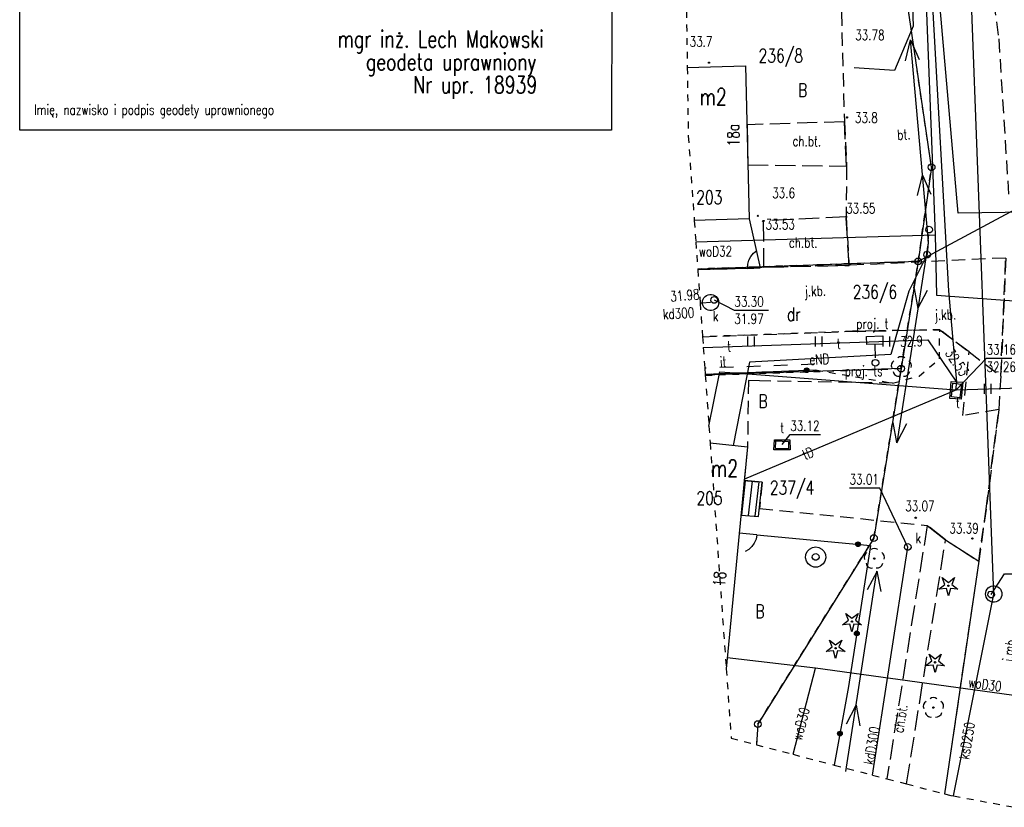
# Model space of a CAD drawing. Header units: millimetres. Extents: x 1427 to 82594, y 2364 to 16149.
# Tile 1 of 58: x 1455 to 1527, y 2384 to 2443. Entities that reach past the tile are written whole.
import ezdxf
from ezdxf.enums import TextEntityAlignment as Align

# ---------------------------------------------------------------- set-up
doc = ezdxf.new("R2010")
doc.units = ezdxf.units.MM
for name, pattern in [('1', [2, 1, -1]), ('2', [1, 0.5, -0.5]), ('423', [2, 1.5, -0.5]), ('424', [1.5, 1, -0.5]), ('901', [0])]:
    doc.linetypes.add(name, pattern=pattern)
for name, color, linetype in [('202-punkt_graniczny', 7, 'Continuous'), ('210-oznaczenie_konturu_uzytku_g', 7, 'Continuous'), ('211-numer_dzialki_ewidencyjnej', 7, 'Continuous'), ('218-kontur_uzytku_gruntowego', 7, 'Continuous'), ('219-dzialka_ewidencyjna', 7, 'Continuous'), ('238-Punkt_adresowy_budynku', 7, 'Continuous'), ('312-budynek_ewidencyjny', 7, 'Continuous'), ('312-oznaczenie_budynku_ewidency', 7, 'Continuous'), ('352-schody', 7, 'Continuous'), ('994-Nazwa_ulicy', 7, 'Continuous'), ('chodnik', 7, 'Continuous'), ('chodnik-Atr17', 7, 'Continuous'), ('drzewo_iglaste', 7, 'Continuous'), ('drzewo_lisciaste', 7, 'Continuous'), ('furtka', 7, 'Continuous'), ('inny_obiekt_zagospodarowania_te', 7, 'Continuous'), ('jezdnia', 7, 'Continuous'), ('jezdnia-Atr17', 7, 'Continuous'), ('komora_podziemna', 7, 'Continuous'), ('kraweznik', 7, 'Continuous'), ('obszar_utwardzony', 7, 'Continuous'), ('obszar_utwardzony-Atr17', 7, 'Continuous'), ('obudowa_ochronna_przewodu', 7, 'Continuous'), ('ogrodzenie_trwale', 7, 'Continuous'), ('pikieta_naturalna', 7, 'Continuous'), ('pikieta_naturalna-Atr2', 7, 'Continuous'), ('pikieta_sztuczna', 7, 'Continuous'), ('pikieta_sztuczna-Atr2', 7, 'Continuous'), ('przewod_elektroenergetyczny__li', 7, 'Continuous'), ('przewod_elektroenergetyczny_nis', 7, 'Continuous'), ('przewod_elektroenergetyczny_pod', 7, 'Continuous'), ('przewod_gazowy', 7, 'Continuous'), ('przewod_kanalizacyjny', 7, 'Continuous'), ('przewod_kanalizacyjny-Atr1', 7, 'Continuous'), ('przewod_telekomunikacyjny_podzi', 7, 'Continuous'), ('przewod_wodociagowy', 7, 'Continuous'), ('przewod_wodociagowy-Atr1', 7, 'Continuous'), ('rzedna-Atr2', 7, 'Continuous'), ('rzedna-Atr3', 7, 'Continuous'), ('slup_przewodow_napowietrznych', 7, 'Continuous'), ('slupek_telekomunikacyjny_-_ob__', 7, 'Continuous'), ('studnia_zwykla', 7, 'Continuous'), ('szafa_telekomunikacyjna_lub_kon', 7, 'Continuous'), ('trawnik', 7, 'Continuous'), ('wlaz_do_komory_lub_kanalu', 7, 'Continuous'), ('wlaz_do_komory_lub_kanalu-Atr17', 7, 'Continuous'), ('wlaz_do_komory_lub_kanalu_-_okr', 7, 'Continuous'), ('Zakres', 7, 'Continuous')]:
    doc.layers.add(name, color=color, linetype=linetype)
doc.styles.add('STYL_ARIAL', font='simplex', dxfattribs={"width": 0.75, "oblique": 0.1})

# ---------------------------------------------------------------- blocks, each defined once
blk = doc.blocks.new('202')
at = {"color": 0}
blk.add_circle((0, 0), 0.25, dxfattribs=at)
blk = doc.blocks.new('SM05')
at = {"color": 7}
blk.add_polyline3d([(0, 0.25, 0), (0.1352, 0.2103, 0), (0.2274, 0.1039, 0), (0.2475, -0.0356, 0), (0.1889, -0.1637, 0), (0.0704, -0.2399, 0), (-0.0704, -0.2399, 0), (-0.1889, -0.1637, 0), (-0.2475, -0.0356, 0), (-0.2274, 0.1039, 0), (-0.1352, 0.2103, 0), (0, 0.25, 0)], dxfattribs=at)
blk = doc.blocks.new('US22')
at = {"color": 7}
blk.add_polyline3d([(0, 0.25, 0), (0.1352, 0.2103, 0), (0.2274, 0.1039, 0), (0.2475, -0.0356, 0), (0.1889, -0.1637, 0), (0.0704, -0.2399, 0), (-0.0704, -0.2399, 0), (-0.1889, -0.1637, 0), (-0.2475, -0.0356, 0), (-0.2274, 0.1039, 0), (-0.1352, 0.2103, 0), (0, 0.25, 0)], dxfattribs=at)
blk = doc.blocks.new('US13')
at = {"color": 7}
for points in [[(0, 0.75, 0), (0.2435, 0.7094, 0), (0.4607, 0.5919, 0), (0.6279, 0.4102, 0), (0.7271, 0.1841, 0), (0.7474, -0.0619, 0), (0.6868, -0.3013, 0), (0.5518, -0.508, 0), (0.357, -0.6596, 0), (0.1234, -0.7398, 0), (-0.1234, -0.7398, 0), (-0.357, -0.6596, 0), (-0.5518, -0.508, 0), (-0.6868, -0.3013, 0), (-0.7474, -0.0619, 0), (-0.7271, 0.1841, 0), (-0.6279, 0.4102, 0), (-0.4607, 0.5919, 0), (-0.2435, 0.7094, 0), (0, 0.75, 0)], [(0, 0.25, 0), (0.1352, 0.2103, 0), (0.2274, 0.1039, 0), (0.2475, -0.0356, 0), (0.1889, -0.1637, 0), (0.0704, -0.2399, 0), (-0.0704, -0.2399, 0), (-0.1889, -0.1637, 0), (-0.2475, -0.0356, 0), (-0.2274, 0.1039, 0), (-0.1352, 0.2103, 0), (0, 0.25, 0)]]:
    blk.add_polyline3d(points, dxfattribs=at)
blk = doc.blocks.new('OK04')
at = {"color": 7}
blk.add_polyline3d([(0, 0.001, 0), (0.0328, 0.3129, 0), (0.1297, 0.6111, 0), (0.2865, 0.8827, 0), (0.4963, 1.1157, 0), (0.75, 1.3, 0)], dxfattribs=at)
blk = doc.blocks.new('PW01')
at = {"color": 7}
blk.add_polyline3d([(0.045, 0, 0), (0.0318, -0.0318, 0), (0, -0.045, 0), (-0.0318, -0.0318, 0), (-0.045, 0, 0), (-0.0318, 0.0318, 0), (0, 0.045, 0), (0.0318, 0.0318, 0), (0.045, 0, 0)], dxfattribs=at)
blk = doc.blocks.new('922')
at = {"color": 0}
blk.add_circle((0, 0), 0.05, dxfattribs=at)
for centre, radius, start, end in [((0, 0.35), 0.4, 50.114, 129.886), ((-0.35, 0.1), 0.4, 119.84816, 203.51949), ((0.35, 0.1), 0.4, 336.88451, 60.15184), ((-0.2, -0.3), 0.4, 187.477, 278.47884), ((0.2, -0.275), 0.425, 262.64593, 349.62892)]:
    blk.add_arc(centre, radius, start, end, dxfattribs=at)
blk = doc.blocks.new('TU04')
at = {"color": 7}
for points in [[(0, 0, 0), (0, 0.75, 0)], [(0.5, 0, 0), (0.5, 0.75, 0)]]:
    blk.add_polyline3d(points, dxfattribs=at)
blk = doc.blocks.new('US09')
at = {"color": 7}
blk.add_polyline3d([(0.25, 0.0005, 0), (0.2103, -0.1347, 0), (0.1038, -0.227, 0), (-0.0356, -0.247, 0), (-0.1637, -0.1885, 0), (-0.2399, -0.07, 0), (-0.2399, 0.0709, 0), (-0.1637, 0.1894, 0), (-0.0356, 0.2479, 0), (0.1038, 0.2279, 0), (0.2103, 0.1356, 0), (0.25, 0.0005, 0)], dxfattribs=at)
blk = doc.blocks.new('921')
at = {"color": 0}
for p, q in [((-0.7, -0.25), (-0.25, 0.1)), ((-0.25, 0.1), (-0.45, 0.6)), ((-0.45, 0.6), (0, 0.25)), ((0, 0.25), (0.45, 0.6)), ((0.45, 0.6), (0.25, 0.1)), ((0.25, 0.1), (0.7, -0.25)), ((-0.15, -0.2), (-0.7, -0.25)), ((0, -0.75), (-0.15, -0.2)), ((0.15, -0.2), (0, -0.75)), ((0.7, -0.25), (0.15, -0.2))]:
    blk.add_line(p, q, dxfattribs=at)
blk.add_circle((0, 0), 0.05, dxfattribs=at)

msp = doc.modelspace()

# ---------------------------------------------------------------- linework, layer by layer
at = {"layer": '218-kontur_uzytku_gruntowego', "color": 3, "linetype": '2'}
for points in [[(1522.096, 2431.711, 0), (1520.306, 2443.771, 0)], [(1521.106, 2424.761, 0), (1522.096, 2431.711, 0)], [(1521.106, 2424.761, 0), (1504.826, 2424.199, 0)], [(1519.846, 2416.851, 0), (1521.106, 2424.761, 0)], [(1505.385, 2416.36, 0), (1519.846, 2416.851, 0)], [(1517.836, 2404.341, 0), (1519.846, 2416.851, 0)], [(1509.266, 2390.611, 0), (1517.836, 2404.341, 0)], [(1509.266, 2390.611, 0), (1509.162, 2389.084, 0)]]:
    msp.add_polyline3d(points, dxfattribs=at)
at = {"layer": '219-dzialka_ewidencyjna', "color": 7}
for points in [[(1522.096, 2431.711, 0), (1520.306, 2443.771, 0)], [(1539.426, 2434.581, 0), (1521.106, 2424.761, 0)], [(1522.096, 2431.711, 0), (1521.106, 2424.761, 0)], [(1521.106, 2424.761, 0), (1504.826, 2424.199, 0)], [(1521.106, 2424.761, 0), (1519.846, 2416.851, 0)], [(1519.846, 2416.851, 0), (1505.385, 2416.36, 0)], [(1519.846, 2416.851, 0), (1517.836, 2404.341, 0)], [(1517.836, 2404.341, 0), (1509.266, 2390.611, 0)], [(1509.266, 2390.611, 0), (1509.162, 2389.084, 0)]]:
    msp.add_polyline3d(points, dxfattribs=at)
at = {"layer": '312-budynek_ewidencyjny', "color": 7}
for points in [[(1504.054, 2439.083, 0), (1508.356, 2439.191, 0)], [(1508.356, 2439.191, 0), (1508.636, 2427.901, 0)], [(1508.636, 2427.901, 0), (1504.571, 2427.775, 0)], [(1505.741, 2411.37, 0), (1508.506, 2411.071, 0)], [(1508.506, 2411.071, 0), (1506.931, 2394.691, 0)]]:
    msp.add_polyline3d(points, dxfattribs=at)
at = {"layer": '352-schody', "color": 7}
for points in [[(1509.596, 2408.471, 0), (1508.266, 2408.581, 0), (1508.026, 2406.041, 0), (1509.306, 2405.931, 0), (1509.596, 2408.471, 0)], [(1509.596, 2408.471, 0), (1508.266, 2408.581, 0), (1508.026, 2406.041, 0), (1509.306, 2405.931, 0), (1509.596, 2408.471, 0)], [(1508.338, 2408.575, 0), (1508.054, 2406.039, 0)], [(1508.837, 2408.534, 0), (1508.553, 2405.996, 0)], [(1509.335, 2408.493, 0), (1509.051, 2405.953, 0)]]:
    msp.add_polyline3d(points, dxfattribs=at)
at = {"layer": 'chodnik', "color": 7, "linetype": '423'}
for points in [[(1508.466, 2434.851, 0), (1508.536, 2431.891, 0), (1515.816, 2431.791, 0), (1515.656, 2435.071, 0), (1508.466, 2434.851, 0)], [(1509.686, 2424.331, 0), (1516.006, 2424.471, 0), (1515.786, 2428.041, 0), (1509.666, 2427.741, 0), (1509.686, 2424.331, 0)], [(1521.776, 2405.281, 0), (1518.799, 2386.572, 0)], [(1523.126, 2404.211, 0), (1523.126, 2404.211, 0), (1521.776, 2405.281, 0)], [(1520.251, 2386.194, 0), (1523.126, 2404.211, 0)]]:
    msp.add_polyline3d(points, dxfattribs=at)
at = {"layer": 'furtka', "color": 7}
for points in [[(1508.496, 2424.241, 0), (1509.436, 2424.281, 0)], [(1509.196, 2404.571, 0), (1507.896, 2404.701, 0)]]:
    msp.add_polyline3d(points, dxfattribs=at)
at = {"layer": 'inny_obiekt_zagospodarowania_te', "color": 7, "linetype": '1'}
msp.add_polyline3d([(1513.456, 2417.171, 0), (1505.348, 2416.88, 0)], dxfattribs=at)
at = {"layer": 'jezdnia', "color": 7, "linetype": '424'}
for points in [[(1512.55, 2515.382, 0), (1512.946, 2512.691, 0), (1514.226, 2504.611, 0), (1515.386, 2496.781, 0), (1516.106, 2492.261, 0), (1519.166, 2471.561, 0), (1519.186, 2470.801, 0), (1518.926, 2470.421, 0), (1517.736, 2470.141, 0), (1518.286, 2466.961, 0), (1519.316, 2466.831, 0), (1520.076, 2466.651, 0), (1520.546, 2466.481, 0), (1521.456, 2465.941, 0), (1522.126, 2465.331, 0), (1522.836, 2464.131, 0), (1526.456, 2445.411, 0), (1527.056, 2441.191, 0), (1527.786, 2429.611, 0)], [(1527.576, 2425.011, 0), (1516.006, 2424.471, 0)], [(1527.576, 2425.011, 0), (1527.206, 2416.301, 0), (1527.056, 2413.821, 0), (1526.126, 2406.481, 0), (1525.576, 2402.631, 0), (1523.053, 2385.464, 0)], [(1527.206, 2416.301, 0), (1527.576, 2425.011, 0)], [(1509.436, 2424.281, 0), (1508.496, 2424.241, 0)], [(1509.686, 2424.331, 0), (1509.436, 2424.281, 0)], [(1516.006, 2424.471, 0), (1509.686, 2424.331, 0)], [(1508.496, 2424.241, 0), (1504.831, 2424.139, 0)], [(1505.183, 2419.2, 0), (1516.246, 2419.601, 0)], [(1516.246, 2419.601, 0), (1522.696, 2419.721, 0)], [(1522.696, 2419.721, 0), (1524.866, 2418.081, 0)], [(1524.866, 2418.081, 0), (1527.206, 2416.301, 0)]]:
    msp.add_polyline3d(points, dxfattribs=at)
at = {"layer": 'komora_podziemna', "color": 34}
for points in [[(1506.376, 2421.731, 0), (1506.366, 2421.611, 0), (1506.326, 2421.491, 0), (1506.266, 2421.381, 0), (1506.176, 2421.281, 0), (1506.076, 2421.211, 0), (1505.966, 2421.161, 0), (1505.836, 2421.131, 0), (1505.716, 2421.131, 0), (1505.586, 2421.161, 0), (1505.476, 2421.211, 0), (1505.376, 2421.281, 0), (1505.286, 2421.381, 0), (1505.226, 2421.491, 0), (1505.186, 2421.611, 0), (1505.176, 2421.731, 0), (1505.186, 2421.851, 0), (1505.226, 2421.971, 0), (1505.286, 2422.081, 0), (1505.376, 2422.181, 0), (1505.476, 2422.251, 0), (1505.586, 2422.301, 0), (1505.716, 2422.331, 0), (1505.836, 2422.331, 0), (1505.966, 2422.301, 0), (1506.076, 2422.251, 0), (1506.176, 2422.181, 0), (1506.266, 2422.081, 0), (1506.326, 2421.971, 0), (1506.366, 2421.851, 0), (1506.376, 2421.731, 0)], [(1527.286, 2400.211, 0), (1527.276, 2400.091, 0), (1527.236, 2399.971, 0), (1527.176, 2399.861, 0), (1527.086, 2399.761, 0), (1526.986, 2399.691, 0), (1526.876, 2399.641, 0), (1526.746, 2399.611, 0), (1526.626, 2399.611, 0), (1526.496, 2399.641, 0), (1526.386, 2399.691, 0), (1526.286, 2399.761, 0), (1526.196, 2399.861, 0), (1526.136, 2399.971, 0), (1526.096, 2400.091, 0), (1526.086, 2400.211, 0), (1526.096, 2400.331, 0), (1526.136, 2400.451, 0), (1526.196, 2400.561, 0), (1526.286, 2400.661, 0), (1526.386, 2400.731, 0), (1526.496, 2400.781, 0), (1526.626, 2400.811, 0), (1526.746, 2400.811, 0), (1526.876, 2400.781, 0), (1526.986, 2400.731, 0), (1527.086, 2400.661, 0), (1527.176, 2400.561, 0), (1527.236, 2400.451, 0), (1527.276, 2400.331, 0), (1527.286, 2400.211, 0)]]:
    msp.add_polyline3d(points, dxfattribs=at)
at = {"layer": 'komora_podziemna', "color": 30}
for points in [[(1523.436, 2414.651, 0), (1523.546, 2415.901, 0), (1524.406, 2415.851, 0), (1524.286, 2414.601, 0), (1523.436, 2414.651, 0)], [(1510.496, 2411.591, 0), (1511.616, 2411.601, 0), (1511.646, 2410.851, 0), (1510.456, 2410.861, 0), (1510.496, 2411.591, 0)]]:
    msp.add_polyline3d(points, dxfattribs=at)
at = {"layer": 'kraweznik', "color": 7}
for points in [[(1521.776, 2405.281, 0), (1523.126, 2404.211, 0)], [(1523.126, 2404.211, 0), (1523.126, 2404.211, 0), (1525.576, 2402.631, 0), (1523.053, 2385.464, 0)]]:
    msp.add_polyline3d(points, dxfattribs=at)
at = {"layer": 'obszar_utwardzony', "color": 7, "linetype": '424'}
for points in [[(1515.436, 2443.161, 0), (1515.656, 2435.071, 0)], [(1515.656, 2435.071, 0), (1515.816, 2431.791, 0)], [(1515.816, 2431.791, 0), (1515.786, 2428.041, 0)], [(1515.786, 2428.041, 0), (1516.006, 2424.471, 0)], [(1524.866, 2418.081, 0), (1522.696, 2419.721, 0)], [(1524.406, 2413.381, 0), (1524.866, 2418.081, 0)], [(1508.566, 2415.981, 0), (1508.506, 2411.071, 0)], [(1509.376, 2415.941, 0), (1508.566, 2415.981, 0)], [(1519.216, 2415.781, 0), (1509.376, 2415.941, 0)], [(1527.056, 2413.821, 0), (1524.406, 2413.381, 0)], [(1526.126, 2406.481, 0), (1527.056, 2413.821, 0)], [(1508.506, 2411.071, 0), (1508.266, 2408.581, 0)], [(1508.266, 2408.581, 0), (1509.596, 2408.471, 0)], [(1509.596, 2408.471, 0), (1509.376, 2406.521, 0)], [(1509.376, 2406.521, 0), (1521.776, 2405.281, 0)], [(1525.576, 2402.631, 0), (1526.126, 2406.481, 0)], [(1521.776, 2405.281, 0), (1523.126, 2404.211, 0)], [(1523.126, 2404.211, 0), (1525.576, 2402.631, 0)]]:
    msp.add_polyline3d(points, dxfattribs=at)
at = {"layer": 'obudowa_ochronna_przewodu', "color": 52}
msp.add_polyline3d([(1536.216, 2428.501, 0), (1524.066, 2428.321, 0)], dxfattribs=at)
at = {"layer": 'ogrodzenie_trwale', "color": 7, "linetype": '901'}
for points in [[(1508.636, 2427.901, 0), (1509.436, 2424.281, 0)], [(1508.496, 2424.241, 0), (1504.831, 2424.139, 0)], [(1505.379, 2416.445, 0), (1513.526, 2416.751, 0)], [(1509.196, 2404.571, 0), (1517.586, 2403.801, 0), (1515.966, 2393.381, 0), (1514.904, 2387.588, 0)]]:
    msp.add_polyline3d(points, dxfattribs=at)
at = {"layer": 'ogrodzenie_trwale', "color": 7}
for centre, radius in [((1512.874, 2416.726), 0.175), ((1512.874, 2416.726), 0.158), ((1512.874, 2416.726), 0.14), ((1512.874, 2416.726), 0.122), ((1512.874, 2416.726), 0.105), ((1512.874, 2416.726), 0.0875), ((1512.874, 2416.726), 0.07), ((1512.874, 2416.726), 0.0525), ((1512.874, 2416.726), 0.035), ((1516.664, 2403.885), 0.175), ((1516.664, 2403.885), 0.158), ((1516.664, 2403.885), 0.14), ((1516.664, 2403.885), 0.122), ((1516.664, 2403.885), 0.105), ((1516.664, 2403.885), 0.0875), ((1516.664, 2403.885), 0.07), ((1516.664, 2403.885), 0.0525), ((1516.664, 2403.885), 0.035), ((1516.576, 2397.304), 0.175), ((1516.576, 2397.304), 0.158), ((1516.576, 2397.304), 0.14), ((1516.576, 2397.304), 0.122), ((1516.576, 2397.304), 0.105), ((1516.576, 2397.304), 0.0875), ((1516.576, 2397.304), 0.07), ((1516.576, 2397.304), 0.0525), ((1516.576, 2397.304), 0.035), ((1515.33, 2389.909), 0.175), ((1515.33, 2389.909), 0.158), ((1515.33, 2389.909), 0.14), ((1515.33, 2389.909), 0.122), ((1515.33, 2389.909), 0.105), ((1515.33, 2389.909), 0.0875), ((1515.33, 2389.909), 0.07), ((1515.33, 2389.909), 0.0525), ((1515.33, 2389.909), 0.035)]:
    msp.add_circle(centre, radius, dxfattribs=at)
at = {"layer": 'przewod_elektroenergetyczny__li', "color": 5}
msp.add_polyline3d([(1454.754, 2444.207, 0), (1498.474, 2444.207, 0), (1498.464, 2434.457, 0), (1454.754, 2434.457, 0), (1454.754, 2444.207, 0)], dxfattribs=at)
at = {"layer": 'przewod_elektroenergetyczny_nis', "color": 1}
for points in [[(1520.168, 2439.57, 0), (1520.55, 2441.113, 0)], [(1521.858, 2426.199, 0), (1520.55, 2441.113, 0), (1521.191, 2439.657, 0)], [(1521.045, 2429.618, 0), (1521.419, 2431.136, 0), (1522.037, 2429.717, 0)], [(1521.839, 2426.138, 0), (1519.538, 2411.378, 0), (1520.269, 2412.786, 0)], [(1520.807, 2422.765, 0), (1521.069, 2421.282, 0), (1521.796, 2422.639, 0)], [(1519.538, 2411.392, 0), (1519.268, 2412.881, 0)], [(1515.773, 2387.102, 0), (1518.063, 2401.901, 0), (1518.35, 2400.388, 0)], [(1518.066, 2401.896, 0), (1517.351, 2400.51, 0)], [(1515.823, 2390.643, 0), (1516.535, 2392.011, 0), (1516.795, 2390.479, 0)]]:
    msp.add_polyline3d(points, dxfattribs=at)
at = {"layer": 'przewod_elektroenergetyczny_pod', "color": 1}
msp.add_polyline3d([(1521.846, 2426.181, 0), (1521.766, 2425.261, 0), (1520.406, 2422.571, 0), (1519.096, 2417.881, 0), (1508.656, 2417.331, 0), (1507.446, 2411.181, 0)], dxfattribs=at)
at = {"layer": 'przewod_gazowy', "color": 40}
msp.add_polyline3d([(1536.216, 2428.501, 0), (1524.066, 2428.321, 0), (1522.486, 2446.311, 0), (1522.286, 2449.831, 0), (1521.896, 2451.401, 0), (1519.396, 2465.381, 0), (1518.836, 2472.411, 0), (1516.266, 2489.231, 0), (1516.186, 2489.541, 0), (1516.126, 2489.851, 0), (1516.046, 2491.731, 0), (1515.326, 2494.981, 0), (1515.336, 2495.371, 0), (1515.266, 2495.811, 0), (1514.976, 2499.341, 0), (1513.116, 2502.601, 0), (1512.306, 2505.781, 0)], dxfattribs=at)
at = {"layer": 'przewod_kanalizacyjny', "color": 34}
for points in [[(1523.705, 2385.308, 0), (1526.686, 2400.211, 0), (1524.996, 2445.261, 0), (1531.736, 2445.331, 0)], [(1505.776, 2421.731, 0), (1505.146, 2421.691, 0), (1505.006, 2421.682, 0)], [(1517.734, 2386.85, 0), (1520.336, 2403.681, 0)]]:
    msp.add_polyline3d(points, dxfattribs=at)
at = {"layer": 'przewod_telekomunikacyjny_podzi', "color": 30}
for points in [[(1515.436, 2492.151, 0), (1520.356, 2452.841, 0), (1522.146, 2444.051, 0), (1523.336, 2422.601, 0), (1523.926, 2415.851, 0), (1523.856, 2415.281, 0)], [(1520.356, 2452.841, 0), (1520.726, 2442.131, 0), (1519.356, 2438.841, 0), (1516.386, 2439.051, 0)], [(1505.24, 2418.404, 0), (1521.826, 2418.971, 0), (1523.926, 2415.851, 0)], [(1505.654, 2412.597, 0), (1506.44, 2416.485, 0)], [(1506.44, 2416.485, 0), (1506.466, 2416.611, 0), (1507.563, 2416.527, 0)], [(1507.563, 2416.527, 0), (1523.856, 2415.281, 0)], [(1523.926, 2415.271, 0), (1538.146, 2415.721, 0)], [(1523.926, 2415.271, 0), (1508.276, 2408.691, 0)]]:
    msp.add_polyline3d(points, dxfattribs=at)
at = {"layer": 'przewod_telekomunikacyjny_podzi', "color": 30, "linetype": '1'}
msp.add_polyline3d([(1517.896, 2418.641, 0), (1517.956, 2417.281, 0)], dxfattribs=at)
at = {"layer": 'przewod_wodociagowy', "color": 5}
for points in [[(1517.086, 2480.541, 0), (1518.896, 2468.741, 0), (1519.226, 2466.561, 0), (1520.986, 2454.371, 0), (1521.716, 2443.101, 0), (1522.356, 2426.731, 0)], [(1504.682, 2426.216, 0), (1522.356, 2426.731, 0)], [(1522.356, 2426.731, 0), (1522.456, 2422.271, 0), (1533.596, 2421.461, 0)], [(1513.516, 2394.751, 0), (1507.006, 2395.491, 0)], [(1511.865, 2388.38, 0), (1513.516, 2394.751, 0)], [(1529.416, 2392.541, 0), (1513.516, 2394.751, 0)]]:
    msp.add_polyline3d(points, dxfattribs=at)
at = {"layer": 'rzedna-Atr2', "color": 7}
for points in [[(1506.036, 2421.921, 0), (1507.526, 2421.151, 0), (1510.058, 2421.151, 0)], [(1523.916, 2415.281, 0), (1526.156, 2417.611, 0), (1528.661, 2417.611, 0)], [(1511.056, 2411.241, 0), (1511.656, 2411.981, 0), (1513.901, 2411.981, 0)], [(1520.336, 2403.681, 0), (1518.276, 2408.031, 0), (1516.037, 2408.031, 0)], [(1526.496, 2400.181, 0), (1527.476, 2401.711, 0), (1530.04, 2401.711, 0)]]:
    msp.add_polyline3d(points, dxfattribs=at)
at = {"layer": 'slup_przewodow_napowietrznych', "color": 7, "linetype": '2'}
msp.add_polyline3d([(1521.766, 2425.261, 0), (1521.916, 2427.101, 0)], dxfattribs=at)
at = {"layer": 'szafa_telekomunikacyjna_lub_kon', "color": 30}
msp.add_polyline3d([(1517.306, 2418.631, 0), (1517.296, 2419.231, 0), (1518.486, 2419.261, 0), (1518.506, 2418.661, 0), (1517.306, 2418.631, 0)], dxfattribs=at)
at = {"layer": 'trawnik', "color": 7, "linetype": '2'}
for points in [[(1507.563, 2416.527, 0), (1513.526, 2416.751, 0), (1519.216, 2415.781, 0), (1521.176, 2416.301, 0), (1522.676, 2417.561, 0), (1522.696, 2419.721, 0), (1516.246, 2419.601, 0), (1505.183, 2419.2, 0)], [(1505.379, 2416.445, 0), (1506.44, 2416.485, 0)], [(1506.44, 2416.485, 0), (1507.563, 2416.527, 0)]]:
    msp.add_polyline3d(points, dxfattribs=at)
at = {"layer": 'wlaz_do_komory_lub_kanalu', "color": 7}
for points in [[(1523.576, 2414.761, 0), (1523.656, 2415.781, 0), (1524.296, 2415.711, 0), (1524.186, 2414.691, 0), (1523.576, 2414.761, 0)], [(1510.596, 2411.511, 0), (1511.536, 2411.481, 0), (1511.536, 2410.931, 0), (1510.576, 2410.941, 0), (1510.596, 2411.511, 0)]]:
    msp.add_polyline3d(points, dxfattribs=at)
at = {"layer": 'Zakres', "color": 5, "linetype": '2'}
msp.add_polyline3d([(1503.995, 2443.239, 0), (1504.054, 2439.083, 0), (1504.126, 2434.021, 0), (1504.571, 2427.775, 0), (1504.682, 2426.216, 0), (1504.826, 2424.199, 0), (1504.826, 2424.199, 0), (1504.831, 2424.139, 0), (1504.831, 2424.139, 0), (1505.006, 2421.682, 0), (1505.183, 2419.2, 0), (1505.183, 2419.2, 0), (1505.24, 2418.404, 0), (1505.348, 2416.88, 0), (1505.379, 2416.445, 0), (1505.379, 2416.445, 0), (1505.385, 2416.36, 0), (1505.654, 2412.597, 0), (1505.741, 2411.37, 0), (1506.931, 2394.691, 0), (1507.296, 2389.571, 0), (1509.162, 2389.084, 0), (1509.162, 2389.084, 0), (1511.865, 2388.38, 0), (1514.904, 2387.588, 0), (1517.734, 2386.85, 0), (1518.799, 2386.572, 0), (1520.251, 2386.194, 0), (1523.053, 2385.464, 0), (1523.526, 2385.341, 0), (1523.705, 2385.308, 0), (1528.258, 2384.471, 0)], dxfattribs=at)

# ---------------------------------------------------------------- block references
at = {"layer": '202-punkt_graniczny', "color": 7}
for p in [(1522.096, 2431.711), (1521.106, 2424.761), (1519.846, 2416.851), (1517.836, 2404.341), (1509.266, 2390.611)]:
    msp.add_blockref('202', p, dxfattribs=at)
at = {"layer": 'drzewo_iglaste', "color": 3}
for p in [(1523.336, 2400.821), (1516.216, 2398.181), (1515.006, 2396.211), (1522.356, 2395.171)]:
    msp.add_blockref('921', p, dxfattribs=at)
at = {"layer": 'drzewo_lisciaste', "color": 3}
for p in [(1519.866, 2416.981), (1517.866, 2402.831), (1522.236, 2391.831)]:
    msp.add_blockref('922', p, dxfattribs=at)
at = {"layer": 'furtka', "color": 7}
for p, rotation in [((1508.496, 2424.241), 2.43507), ((1509.196, 2404.571), 174.28803)]:
    msp.add_blockref('OK04', p, dxfattribs=dict(at, rotation=rotation))
at = {"layer": 'pikieta_naturalna', "color": 7}
for p in [(1505.656, 2439.431), (1515.846, 2435.391), (1509.266, 2428.121)]:
    msp.add_blockref('PW01', p, dxfattribs=at)
at = {"layer": 'pikieta_sztuczna', "color": 7}
for p in [(1515.786, 2428.041), (1509.666, 2427.741)]:
    msp.add_blockref('PW01', p, dxfattribs=at)
at = {"layer": 'pikieta_sztuczna', "color": 7, "rotation": 180.0004199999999}
for p in [(1520.926, 2405.841), (1525.106, 2404.311)]:
    msp.add_blockref('PW01', p, dxfattribs=at)
at = {"layer": 'slup_przewodow_napowietrznych', "color": 7}
for p in [(1521.916, 2427.101), (1521.766, 2425.261)]:
    msp.add_blockref('SM05', p, dxfattribs=at)
at = {"layer": 'slupek_telekomunikacyjny_-_ob__', "color": 30}
msp.add_blockref('US09', (1517.956, 2417.281), dxfattribs=at)
at = {"layer": 'studnia_zwykla', "color": 5}
msp.add_blockref('US13', (1513.536, 2402.941), dxfattribs=at)
at = {"layer": 'trawnik', "color": 7}
for p in [(1508.515, 2418.47), (1513.515, 2418.47), (1518.515, 2418.47), (1526.005, 2414.98)]:
    msp.add_blockref('TU04', p, dxfattribs=at)
at = {"layer": 'wlaz_do_komory_lub_kanalu_-_okr', "color": 7}
for p in [(1506.036, 2421.921), (1520.336, 2403.681), (1526.496, 2400.181)]:
    msp.add_blockref('US22', p, dxfattribs=at)

# ---------------------------------------------------------------- texts
at = {"color": 7, "style": 'STYL_ARIAL', "width": 0.75}
for s, p in [('mgr inż. Lech Makowski', (1478.232, 2440.552)), ('   geodeta uprawniony', (1478.232, 2438.865)), ('        Nr upr. 18939', (1478.232, 2437.177))]:
    msp.add_text(s, height=1.25, dxfattribs=at).set_placement(p)
at = {"layer": '210-oznaczenie_konturu_uzytku_g', "color": 3, "style": 'STYL_ARIAL', "width": 0.75}
for s, p in [('B', (1512.237, 2436.602)), ('dr', (1511.406, 2420.065)), ('B', (1509.313, 2413.644)), ('B', (1509.076, 2398.136))]:
    msp.add_text(s, height=1, dxfattribs=at).set_placement(p, align=Align.BOTTOM_LEFT)
at = {"layer": '211-numer_dzialki_ewidencyjnej', "color": 7, "style": 'STYL_ARIAL', "width": 0.75}
for s, p in [('236/8', (1509.32, 2440.451)), ('236/6', (1516.273, 2423.012)), ('237/4', (1510.153, 2408.568))]:
    msp.add_text(s, height=1, dxfattribs=at).set_placement(p, align=Align.TOP_LEFT)
at = {"layer": '238-Punkt_adresowy_budynku', "color": 7, "style": 'STYL_ARIAL', "width": 0.75}
for s, rotation, p in [('18a', 90.929, (1508.155, 2434.093)), ('18', 84.231, (1507.128, 2401.254))]:
    msp.add_text(s, height=0.875, rotation=rotation, dxfattribs=at).set_placement(p, align=Align.BOTTOM_CENTER)
at = {"layer": '312-oznaczenie_budynku_ewidency', "color": 7, "style": 'STYL_ARIAL', "width": 0.75}
msp.add_text('m2', height=1.25, dxfattribs=at).set_placement((1504.966, 2435.913), align=Align.BOTTOM_LEFT)
for s, p in [('203', (1504.716, 2429.993)), ('205', (1504.731, 2407.786))]:
    msp.add_text(s, height=1, dxfattribs=at).set_placement(p, align=Align.TOP_LEFT)
msp.add_text('m2', height=1.25, dxfattribs=at).set_placement((1506.808, 2409.491), align=Align.MIDDLE_CENTER)
at = {"layer": '994-Nazwa_ulicy', "color": 5, "style": 'STYL_ARIAL', "width": 0.75}
msp.add_text('Imię, nazwisko i podpis geodety uprawnionego', height=0.75, dxfattribs=at).set_placement((1455.814, 2435.359), align=Align.BOTTOM_LEFT)
at = {"layer": 'chodnik-Atr17', "color": 7, "style": 'STYL_ARIAL', "width": 0.75}
for rotation, p in [(359.212, (1511.816, 2433.052)), (80.933, (1520.215, 2389.877))]:
    msp.add_text('ch.bt.', height=0.75, rotation=rotation, dxfattribs=at).set_placement(p, align=Align.BOTTOM_LEFT)
msp.add_text('ch.bt.', height=0.75, dxfattribs=at).set_placement((1511.556, 2425.562), align=Align.BOTTOM_LEFT)
at = {"layer": 'inny_obiekt_zagospodarowania_te', "color": 7, "style": 'STYL_ARIAL', "width": 0.75}
msp.add_text('it', height=0.75, rotation=2.096, dxfattribs=at).set_placement((1506.483, 2416.746), align=Align.BOTTOM_LEFT)
at = {"layer": 'jezdnia-Atr17', "color": 7, "style": 'STYL_ARIAL', "width": 0.75}
for s, rotation, p in [('j.kb.', 2.089, (1512.738, 2421.953)), ('j.kb.', 1.656, (1522.339, 2420.215)), ('j.mb.', 81.137, (1528.287, 2395.112))]:
    msp.add_text(s, height=0.75, rotation=rotation, dxfattribs=at).set_placement(p, align=Align.BOTTOM_LEFT)
at = {"layer": 'obszar_utwardzony-Atr17', "color": 7, "style": 'STYL_ARIAL', "width": 0.75}
msp.add_text('bt.', height=0.75, rotation=2.672, dxfattribs=at).set_placement((1519.582, 2433.502), align=Align.BOTTOM_LEFT)
at = {"layer": 'pikieta_naturalna-Atr2', "color": 7, "style": 'STYL_ARIAL', "width": 0.75}
for s, p in [('33.7', (1504.226, 2440.392)), ('33.8', (1516.436, 2434.772)), ('33.6', (1510.326, 2429.212))]:
    msp.add_text(s, height=0.75, dxfattribs=at).set_placement(p, align=Align.BOTTOM_LEFT)
at = {"layer": 'pikieta_sztuczna-Atr2', "color": 7, "style": 'STYL_ARIAL', "width": 0.75}
for s, p in [('33.78', (1516.456, 2440.872)), ('33.55', (1515.786, 2428.082)), ('33.53', (1509.836, 2426.902)), ('33.07', (1520.147, 2406.105)), ('33.39', (1523.412, 2404.458))]:
    msp.add_text(s, height=0.75, dxfattribs=at).set_placement(p, align=Align.BOTTOM_LEFT)
at = {"layer": 'przewod_elektroenergetyczny_pod', "color": 1, "style": 'STYL_ARIAL', "width": 0.75}
msp.add_text('eND', height=0.75, rotation=3.015, dxfattribs=at).set_placement((1513.069, 2417.498), align=Align.MIDDLE_LEFT)
at = {"layer": 'przewod_kanalizacyjny-Atr1', "color": 34, "style": 'STYL_ARIAL', "width": 0.75}
for s, rotation, p in [('kd300', 3.433, (1502.256, 2420.861)), ('kdD300', 80.248, (1517.434, 2387.634)), ('ksD250', 80.863, (1524.48, 2388.011))]:
    msp.add_text(s, height=0.75, rotation=rotation, dxfattribs=at).set_placement(p, align=Align.MIDDLE_LEFT)
at = {"layer": 'przewod_telekomunikacyjny_podzi', "color": 30, "style": 'STYL_ARIAL', "width": 0.75}
for s, rotation, p in [('t', 1.957, (1506.998, 2418.489)), ('t', 1.957, (1515.088, 2418.678)), ('tD', 22.804, (1512.6, 2410.443))]:
    msp.add_text(s, height=0.75, rotation=rotation, dxfattribs=at).set_placement(p, align=Align.MIDDLE_LEFT)
at = {"layer": 'przewod_wodociagowy-Atr1', "color": 5, "style": 'STYL_ARIAL', "width": 0.75}
for s, rotation, p in [('woD32', 1.027, (1504.905, 2425.479)), ('woD30', 352.087, (1524.825, 2393.71)), ('woD30', 75.475, (1512.127, 2389.44))]:
    msp.add_text(s, height=0.75, rotation=rotation, dxfattribs=at).set_placement(p, align=Align.MIDDLE_LEFT)
at = {"layer": 'rzedna-Atr2', "color": 34, "style": 'STYL_ARIAL', "width": 0.75}
msp.add_text('31.98', height=0.75, rotation=4.721, dxfattribs=at).set_placement((1502.842, 2421.572), align=Align.BOTTOM_LEFT)
for s, p in [('33.30', (1507.526, 2421.2)), ('33.01', (1516.037, 2408.08))]:
    msp.add_text(s, height=0.75, dxfattribs=at).set_placement(p, align=Align.BOTTOM_LEFT)
at = {"layer": 'rzedna-Atr2', "color": 30, "style": 'STYL_ARIAL', "width": 0.75}
msp.add_text('32.9', height=0.75, rotation=1.957, dxfattribs=at).set_placement((1519.768, 2418.838), align=Align.MIDDLE_LEFT)
for s, p in [('33.16', (1526.156, 2417.66)), ('33.12', (1511.656, 2412.03))]:
    msp.add_text(s, height=0.75, dxfattribs=at).set_placement(p, align=Align.BOTTOM_LEFT)
at = {"layer": 'rzedna-Atr3', "color": 34, "style": 'STYL_ARIAL', "width": 0.75}
msp.add_text('31.97', height=0.75, dxfattribs=at).set_placement((1507.526, 2419.924), align=Align.BOTTOM_LEFT)
at = {"layer": 'rzedna-Atr3', "color": 7, "style": 'STYL_ARIAL', "width": 0.75}
msp.add_text('32.53', height=0.75, rotation=303.987, dxfattribs=at).set_placement((1522.87, 2417.874), align=Align.BOTTOM_LEFT)
at = {"layer": 'rzedna-Atr3', "color": 30, "style": 'STYL_ARIAL', "width": 0.75}
msp.add_text('32.26', height=0.75, dxfattribs=at).set_placement((1526.156, 2416.384), align=Align.BOTTOM_LEFT)
at = {"layer": 'slupek_telekomunikacyjny_-_ob__', "color": 30, "style": 'STYL_ARIAL', "width": 0.75}
msp.add_text('proj. ts', height=0.75, dxfattribs=at).set_placement((1515.685, 2416.07), align=Align.BOTTOM_LEFT)
at = {"layer": 'szafa_telekomunikacyjna_lub_kon', "color": 30, "style": 'STYL_ARIAL', "width": 0.75}
msp.add_text('proj. t', height=0.75, dxfattribs=at).set_placement((1516.533, 2419.562), align=Align.BOTTOM_LEFT)
at = {"layer": 'wlaz_do_komory_lub_kanalu-Atr17', "color": 7, "style": 'STYL_ARIAL', "width": 0.75}
for p in [(1523.886, 2413.722), (1510.916, 2411.872)]:
    msp.add_text('t', height=0.75, dxfattribs=at).set_placement(p, align=Align.BOTTOM_LEFT)
at = {"layer": 'wlaz_do_komory_lub_kanalu_-_okr', "color": 7, "style": 'STYL_ARIAL', "width": 0.75}
for p in [(1505.952, 2420.116), (1520.916, 2403.742)]:
    msp.add_text('k', height=0.75, dxfattribs=at).set_placement(p, align=Align.BOTTOM_LEFT)

doc.saveas('drawing.dxf')
